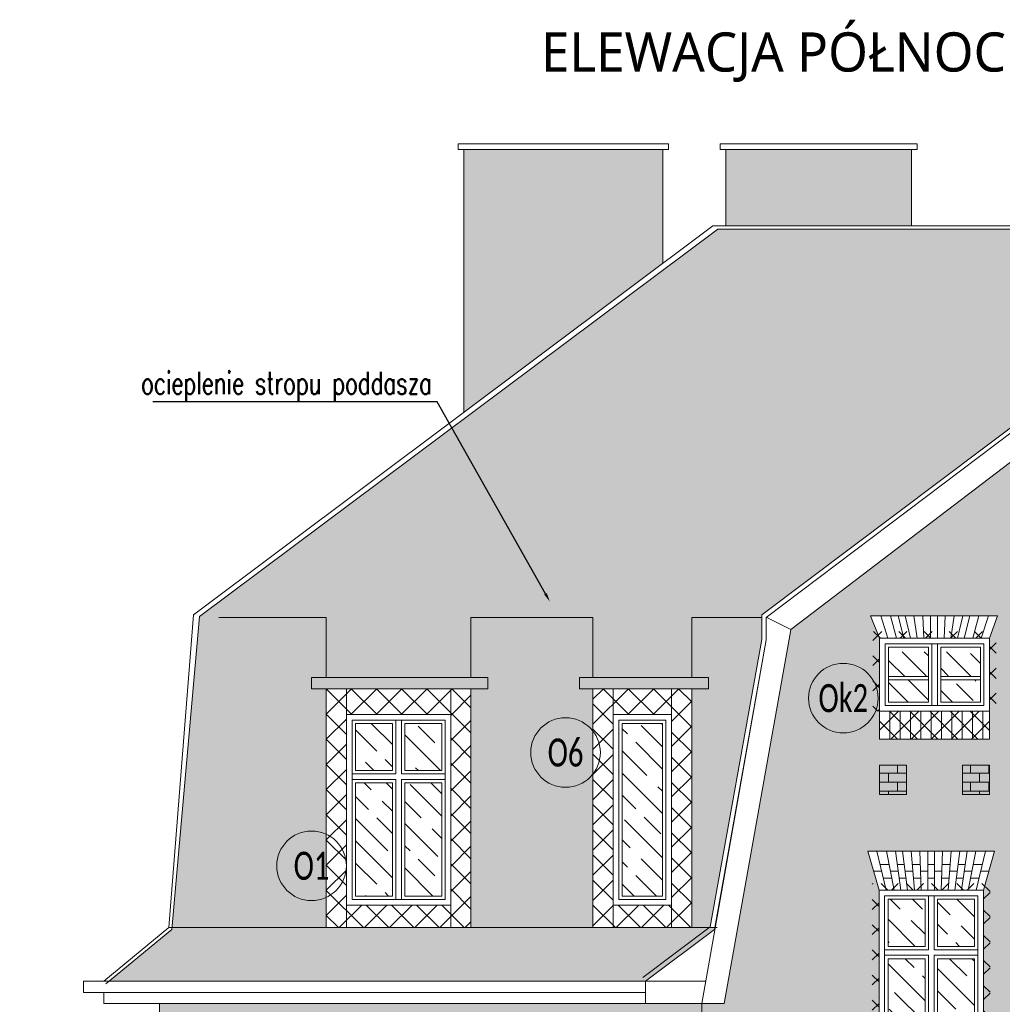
# Model space of a CAD drawing. Header units: millimetres. Extents: x 284606 to 569416, y -192995 to -95103.
# Tile 151 of 178: x 303394 to 304270, y -98368 to -97490. Entities that reach past the tile are written whole.
import ezdxf
from ezdxf import colors
from ezdxf.entities.mleader import LeaderData, LeaderLine
from ezdxf.enums import TextEntityAlignment as Align
from ezdxf.math import Vec2, Vec3

# ---------------------------------------------------------------- set-up
doc = ezdxf.new("R2010")
doc.units = ezdxf.units.MM
doc.linetypes.add('HIDDEN', pattern=[9.525, 6.35, -3.175])
for name, color, linetype, lineweight in [('!STR_Elewacje 0.15', 10, 'Continuous', 15), ('!STR_Konstrukcja 0.20', 200, 'Continuous', 20), ('!STR_Kreskowanie', 253, 'Continuous', 5), ('!STR_Ocieplenie 0.05', 1, 'Continuous', 5), ('!STR_Opisy 0.09', 8, 'Continuous', 9), ('!STR_Przerywana 0.09', 8, 'HIDDEN', 9), ('!STR_Stolarka okienna', 72, 'Continuous', 15), ('!STR_Wymiarowanie', 254, 'Continuous', 9), ('EKO Opisy 0.09', 8, 'Continuous', 9)]:
    doc.layers.add(name, color=color, linetype=linetype, lineweight=lineweight)
doc.layers.add('!STR_Kreskowanie ścian', color=7, linetype='Continuous', lineweight=5, true_color=0xa6a6a6)
doc.styles.add('EKO 1-10', font='romans.shx', dxfattribs={"width": 0.8, "height": 15})
doc.styles.add('EKO CM 1-50', font='calibri.ttf', dxfattribs={"width": 0.8, "height": 12.5})
doc.styles.add('j-romans', font='romans.shx', dxfattribs={"width": 0.7})
doc.styles.add('{18b73a54-fa43-428c-adcb-c1c7bbdf2c84}', font='Simplex.shx')
pattern_1 = [(0, (11300.432, 0), (0, 8.128), []), (90, (11300.432, 0), (-8.128, 8.128), [8.128, -8.128])]

# ---------------------------------------------------------------- blocks, each defined once
blk = doc.blocks.new('okno 100x175')
at = {"layer": '!STR_Kreskowanie', "ltscale": 0.3}
h = blk.add_hatch(dxfattribs=at)
h.set_pattern_fill('GOST_WOOD', color=256, scale=7, angle=45)
h.set_pattern_definition([(135, (-591764.885, 207373.385), (29.6984848, 29.6984848), [70, -14]), (135, (-591745.086, 207373.385), (29.6984848, 29.6984848), [42, -10.5, 21, -10.5]), (135, (-591720.337, 207368.435), (29.6984848, 29.6984848), [70, -14])])
h.paths.add_polyline_path([(52, 162), (52, 120), (85, 120), (85, 162)])
h.paths.add_polyline_path([(8, 120), (41, 120), (41, 162), (8, 162)])
h.paths.add_polyline_path([(8, 8), (41, 8), (41, 109), (8, 109)])
h.paths.add_polyline_path([(52, 109), (52, 8), (85, 8), (85, 109)])
at = {"layer": '!STR_Kreskowanie ścian', "ltscale": 1.5}
h = blk.add_hatch(dxfattribs=at)
h.set_pattern_fill('ANSI31', color=256, scale=2.9, angle=45)
h.set_pattern_definition([(90, (-591764.885, 207373.385), (-9.2075, 9e-16), [])])
h.paths.add_polyline_path([(96.5, 0), (96.5, -25), (-3.5, -25), (-3.5, 0)])
at = {"layer": '!STR_Elewacje 0.15', "ltscale": 1.5}
for p, q in [((0, 170), (-9.97, 204.93)), ((102.97, 204.93), (-9.97, 204.93)), ((6.5, 170), (-2.01, 204.93)), ((13.5, 170), (6.57, 204.93)), ((19.5, 170), (14.54, 204.93)), ((25.5, 170), (20.91, 204.93)), ((31.5, 170), (28.63, 204.93)), ((37.5, 170), (36.5, 204.93)), ((43.5, 170), (43.5, 204.93)), ((49.5, 170), (49.5, 204.93)), ((55.5, 170), (56.5, 204.93)), ((61.5, 170), (64.37, 204.93)), ((67.5, 170), (72.09, 204.93)), ((73.5, 170), (78.46, 204.93)), ((79.5, 170), (86.43, 204.93)), ((86.5, 170), (95.01, 204.93)), ((93, 170), (102.97, 204.93)), ((2.38, 186.93), (-4.83, 186.93)), ((8.95, 192.93), (0.92, 192.93)), ((17.1, 186.93), (10.14, 186.93)), ((22.49, 192.93), (16.24, 192.93)), ((30.11, 186.93), (23.28, 186.93)), ((36.84, 192.93), (29.62, 192.93)), ((43.5, 186.93), (37.02, 186.93)), ((49.5, 192.93), (43.5, 192.93)), ((55.98, 186.93), (49.5, 186.93)), ((63.38, 192.93), (56.16, 192.93)), ((69.72, 186.93), (62.89, 186.93)), ((76.76, 192.93), (70.51, 192.93)), ((82.86, 186.93), (75.9, 186.93)), ((92.08, 192.93), (84.05, 192.93)), ((97.83, 186.93), (90.62, 186.93)), ((11.33, 180.93), (3.84, 180.93)), ((11.33, 180.93), (3.84, 180.93)), ((11.33, 180.93), (3.84, 180.93)), ((24.07, 180.93), (17.95, 180.93)), ((24.07, 180.93), (17.95, 180.93)), ((24.07, 180.93), (17.95, 180.93)), ((37.19, 180.93), (30.6, 180.93)), ((37.19, 180.93), (30.6, 180.93)), ((37.19, 180.93), (30.6, 180.93)), ((49.5, 180.93), (43.5, 180.93)), ((49.5, 180.93), (43.5, 180.93)), ((49.5, 180.93), (43.5, 180.93)), ((62.4, 180.93), (55.81, 180.93)), ((62.4, 180.93), (55.81, 180.93)), ((62.4, 180.93), (55.81, 180.93)), ((75.05, 180.93), (68.93, 180.93)), ((75.05, 180.93), (68.93, 180.93)), ((75.05, 180.93), (68.93, 180.93)), ((89.16, 180.93), (81.67, 180.93)), ((89.16, 180.93), (81.67, 180.93)), ((89.16, 180.93), (81.67, 180.93))]:
    blk.add_line(p, q, dxfattribs=at)
blk.add_lwpolyline([(93, 0), (0, 0), (0, -25), (93, -25)], close=True, dxfattribs=at)
at = {"layer": '!STR_Stolarka okienna', "ltscale": 1.5}
for points in [[(93, 0), (93, 170), (0, 170), (0, 0), (93, 0)], [(44, 165), (44, 117)], [(49, 165), (49, 117)], [(44, 117), (5, 117)], [(88, 117), (49, 117)], [(44, 112), (5, 112)], [(44, 112), (44, 5)], [(49, 112), (49, 5)], [(88, 112), (49, 112)]]:
    blk.add_lwpolyline(points, dxfattribs=at)
for points in [[(88, 5), (88, 165), (5, 165), (5, 5)], [(41, 162), (8, 162), (8, 120), (41, 120)], [(85, 162), (52, 162), (52, 120), (85, 120)], [(41, 109), (8, 109), (8, 8), (41, 8)], [(88, 112), (49, 112), (49, 5), (88, 5)], [(85, 109), (52, 109), (52, 8), (85, 8)]]:
    blk.add_lwpolyline(points, close=True, dxfattribs=at)
blk = doc.blocks.new('KÓLKO')
at = {"layer": '!STR_Opisy 0.09'}
blk.add_circle((0, -15.51), 15.51, dxfattribs=at)
at = {"layer": '!STR_Opisy 0.09', "style": 'EKO 1-10', "width": 0.8}
blk.add_attdef('NR', text='', height=15, dxfattribs=at).set_placement((0, -15.51), align=Align.MIDDLE_CENTER)

msp = doc.modelspace()

# ---------------------------------------------------------------- hatches: boundary and pattern name
at = {"layer": '!STR_Kreskowanie', "ltscale": 0.3}
h = msp.add_hatch(dxfattribs=at)
h.set_pattern_fill('GOST_WOOD', color=256, scale=7, angle=45)
h.set_pattern_definition([(135, (11701.666, 19.05), (29.698485, 29.698485), [70, -14]), (135, (11721.465, 19.05), (29.698485, 29.698485), [42, -10.5, 21, -10.5]), (135, (11746.214, 14.1), (29.698485, 29.698485), [70, -14])])
h.paths.add_polyline_path([(304204.2, -98053.71), (304168.7, -98053.71), (304168.7, -98075.82), (304204.2, -98075.82)])
h.paths.add_polyline_path([(304204.2, -98078.82), (304168.7, -98078.82), (304168.7, -98098.71), (304204.2, -98098.71)])
h.paths.add_polyline_path([(304250.7, -98053.71), (304215.2, -98053.71), (304215.2, -98075.82), (304250.7, -98075.82)])
h.paths.add_polyline_path([(304250.7, -98078.82), (304215.2, -98078.82), (304215.2, -98098.71), (304250.7, -98098.71)])
h = msp.add_hatch(dxfattribs=at)
h.set_pattern_fill('GOST_WOOD', color=256, scale=7, angle=45)
h.set_pattern_definition([(135, (-288079.456, 109093.695), (29.6984848, 29.6984848), [70, -14]), (135, (-288059.657, 109093.695), (29.6984848, 29.6984848), [42, -10.5, 21, -10.5]), (135, (-288034.91, 109088.745), (29.6984848, 29.6984848), [70, -14])])
h.paths.add_polyline_path([(303737.43, -98117.69), (303737.43, -98159.69), (303770.43, -98159.69), (303770.43, -98117.69)])
h.paths.add_polyline_path([(303693.43, -98159.69), (303726.43, -98159.69), (303726.43, -98117.69), (303693.43, -98117.69)])
h.paths.add_polyline_path([(303693.43, -98271.69), (303726.43, -98271.69), (303726.43, -98170.69), (303693.43, -98170.69)])
h.paths.add_polyline_path([(303737.43, -98170.69), (303737.43, -98271.69), (303770.43, -98271.69), (303770.43, -98170.69)])
h = msp.add_hatch(dxfattribs=at)
h.set_pattern_fill('GOST_WOOD', color=256, scale=7, angle=45)
h.set_pattern_definition([(135, (9195.73, 2899.78), (29.698485, 29.698485), [70, -14]), (135, (9215.53, 2899.78), (29.698485, 29.698485), [42, -10.5, 21, -10.5]), (135, (9240.28, 2894.83), (29.698485, 29.698485), [70, -14])])
h.paths.add_polyline_path([(303967.21, -98159.69), (303931.21, -98159.69), (303931.21, -98271.69), (303967.21, -98271.69)])
h.paths.add_polyline_path([(303967.21, -98117.69), (303931.21, -98117.69), (303931.21, -98159.69), (303967.21, -98159.69)])
at = {"layer": '!STR_Kreskowanie ścian', "ltscale": 0.3}
h = msp.add_hatch(dxfattribs=at)
h.set_pattern_fill('AR-B816', color=256, scale=0.04)
h.set_pattern_definition(pattern_1)
h.paths.add_polyline_path([(298643.56, -97608.54), (298603.56, -97608.54), (298603.56, -97683.22), (298618.2, -97673.82), (298643.56, -97690.1)])
h.paths.add_polyline_path([(300035.97, -97608.54), (299929.97, -97608.54), (299929.97, -97853.66), (300035.97, -97753.27)])
h.paths.add_polyline_path([(300522.43, -97608.54), (300367.97, -97608.54), (300367.97, -97673.82), (300522.43, -97673.82)])
h.paths.add_polyline_path([(301048.54, -97608.54), (300882.95, -97608.54), (300882.95, -97673.82), (301048.54, -97673.82)])
h.paths.add_polyline_path([(301282.12, -97608.54), (301104.6, -97608.54), (301104.6, -97714.74), (301282.12, -97886.54)])
h.paths.add_polyline_path([(302551.7, -97608.54), (302511.7, -97608.54), (302511.7, -97690.09), (302537.06, -97673.82), (302551.7, -97683.22)])
h.paths.add_polyline_path([(303967.47, -97605.54), (303789.95, -97605.54), (303789.95, -97840.33), (303967.47, -97707.29)])
h.paths.add_polyline_path([(304189.12, -97605.54), (304023.53, -97605.54), (304023.53, -97673.82), (304189.12, -97673.82)])
h.paths.add_polyline_path([(304704.09, -97605.54), (304549.64, -97605.54), (304549.64, -97673.82), (304704.09, -97673.82)])
h.paths.add_polyline_path([(305142.09, -97611.34), (305036.09, -97611.34), (305036.09, -97756.83), (305100.27, -97822.18), (305142.09, -97822.18)])
at = {"layer": '!STR_Kreskowanie ścian', "ltscale": 1.5}
h = msp.add_hatch(dxfattribs=at)
h.set_pattern_fill('AR-B88', color=256, scale=0.1)
h.set_pattern_definition([(0, (11300.432, 0), (0, 20.32), []), (90, (11300.432, 0), (-10.16, 20.32), [20.32, -20.32])])
h.paths.add_polyline_path([(303667.43, -98086.69), (303654.23, -98086.69), (303654.23, -98076.69), (303667.43, -98076.69), (303667.43, -98022.99), (303554.48, -98022.99), (303529.9, -98299.76), (303667.43, -98299.76)])
h.paths.add_polyline_path([(303529.9, -98299.76), (303529.76, -98301.37), (303473.81, -98347.53), (303952.13, -98347.53), (304013.41, -98301.33), (304013.69, -98299.76)])
h.paths.add_polyline_path([(303905.21, -98086.69), (303893.29, -98086.69), (303893.29, -98076.69), (303905.21, -98076.69), (303905.21, -98022.99), (303796.43, -98022.99), (303796.43, -98076.69), (303811.5, -98076.69), (303811.5, -98086.69), (303796.43, -98086.69), (303796.43, -98299.76), (303905.21, -98299.76)])
h.paths.add_polyline_path([(304055.62, -98042.8), (304055.62, -98022.99), (303993.21, -98022.99), (303993.21, -98076.69), (304008.29, -98076.69), (304008.29, -98086.69), (303993.21, -98086.69), (303993.21, -98299.76), (304008.86, -98299.76), (304009.74, -98299.1)])
h.paths.add_polyline_path([(304453.35, -97721.62), (304055.62, -98020.79), (304055.62, -98022.99), (303993.21, -98022.99), (303993.21, -98076.69), (304008.29, -98076.69), (304008.29, -98086.69), (303893.29, -98086.69), (303893.29, -98076.69), (303905.21, -98076.69), (303905.21, -98022.99), (303796.43, -98022.99), (303796.43, -98076.69), (303811.5, -98076.69), (303811.5, -98086.69), (303654.23, -98086.69), (303654.23, -98076.69), (303667.43, -98076.69), (303667.43, -98022.99), (303553.45, -98022.99), (304016.39, -97676.62), (304950.32, -97676.62), (304954.58, -97673.82), (304954.58, -97673.82), (305100.27, -97822.18), (305479.12, -97822.18), (305479.12, -98001.75), (305494.61, -98001.75), (305494.61, -98011.75), (304839.05, -98011.75)])
h.paths.add_polyline_path([(304850.34, -97899.29), (304850.34, -97822.18), (305050.34, -97822.18), (305050.34, -97899.29), (305050.34, -97909.29), (305050.34, -97989.29), (304850.34, -97989.29)], flags=16)
h.paths.add_polyline_path([(304850.34, -97919.29), (304870.34, -97919.29), (304940.34, -97919.29), (304960.34, -97919.29), (305050.34, -97919.29), (305050.34, -97969.29), (305030.34, -97969.29), (304850.34, -97969.29)], flags=0)
h.paths.add_polyline_path([(304875.34, -97924.29), (304935.34, -97924.29), (304935.34, -97964.29), (304875.34, -97964.29)], flags=0)
h.paths.add_polyline_path([(304878.34, -97927.29), (304903.84, -97927.29), (304903.84, -97961.29), (304878.34, -97961.29)], flags=0)
h.paths.add_polyline_path([(304906.84, -97927.29), (304932.34, -97927.29), (304932.34, -97961.29), (304906.84, -97961.29)], flags=0)
h.paths.add_polyline_path([(304960.34, -97919.29), (305030.34, -97919.29), (305030.34, -97969.29), (304960.34, -97969.29)], flags=0)
h.paths.add_polyline_path([(304965.34, -97924.29), (305025.34, -97924.29), (305025.34, -97964.29), (304965.34, -97964.29)], flags=0)
h.paths.add_polyline_path([(304968.34, -97927.29), (304993.84, -97927.29), (304993.84, -97961.29), (304968.34, -97961.29)], flags=0)
h.paths.add_polyline_path([(304996.84, -97927.29), (305022.34, -97927.29), (305022.34, -97961.29), (304996.84, -97961.29)], flags=0)
at = {"layer": '!STR_Kreskowanie ścian', "ltscale": 0.3}
h = msp.add_hatch(dxfattribs=at)
h.set_pattern_fill('AR-B816', color=256, scale=0.04)
h.set_pattern_definition(pattern_1)
edge = h.paths.add_edge_path()
edge.add_line((305429.12, -98021.75), (304851.08, -98021.75))
edge.add_line((304851.08, -98021.75), (304851.08, -98042.8))
edge.add_line((304851.08, -98042.8), (304896.96, -98299.1))
edge.add_line((304896.96, -98299.1), (304956.98, -98344.33))
edge.add_line((304956.98, -98344.33), (304954.57, -98347.53))
edge.add_line((304954.57, -98347.53), (304954.57, -98368.94))
edge.add_line((304954.57, -98368.94), (304961.7, -98362.08))
edge.add_line((304961.7, -98362.08), (304961.7, -98349.72))
edge.add_arc((304968.37, -98347.61), 7, 180, 197.58605, ccw=False)
edge.add_line((304961.37, -98347.61), (304975.37, -98347.61))
edge.add_arc((304968.37, -98347.61), 7, -40.44567, 0, ccw=False)
edge.add_line((304973.7, -98352.15), (304973.7, -98369.54))
edge.add_line((304973.7, -98369.54), (304928.85, -98411.77))
edge.add_line((304928.85, -98411.77), (304928.41, -98677.57))
edge.add_line((304928.41, -98677.57), (305429.12, -98677.57))
edge.add_line((305429.12, -98677.57), (305429.12, -98021.75))
h.paths.add_polyline_path([(304954.57, -98368.94), (304954.57, -98367.53), (304904.57, -98367.53), (304904.57, -98677.57), (304918.41, -98677.57), (304918.87, -98403.31)], flags=17)
h.paths.add_polyline_path([(305435.12, -98689.57), (304928.39, -98689.57), (304928.29, -98755.07), (305435.12, -98767.65)])
h.paths.add_polyline_path([(304910.57, -98689.57), (304653.12, -98689.57), (304648.57, -98712.5), (304648.57, -98754.63), (304910.57, -98754.63)])
h.paths.add_polyline_path([(304568.79, -98712.5), (304563.64, -98689.57), (304477.39, -98689.57), (304472.85, -98712.5), (304472.85, -98754.63), (304568.79, -98754.63)])
h.paths.add_polyline_path([(304393.06, -98712.5), (304387.92, -98689.57), (304261.59, -98689.57), (304261.59, -98746.63), (304151.81, -98746.63), (304151.81, -98689.57), (303996.13, -98689.57), (303996.13, -98754.63), (304393.06, -98754.63)])
h.paths.add_polyline_path([(304002.13, -98367.53), (303952.13, -98367.53), (303518.78, -98367.53), (303518.78, -98677.57), (304002.13, -98677.57)])
h.paths.add_polyline_path([(303784.93, -98622.33), (303678.93, -98622.33), (303678.93, -98597.33), (303678.93, -98427.33), (303668.96, -98392.41), (303794.9, -98392.41), (303784.93, -98427.33), (303784.93, -98597.33)], flags=16)
h.paths.add_polyline_path([(303779.93, -98592.33), (303734.93, -98592.33), (303683.93, -98592.33), (303683.93, -98432.33), (303779.93, -98432.33)], flags=0)
h.paths.add_polyline_path([(303776.93, -98589.33), (303737.93, -98589.33), (303737.93, -98488.33), (303776.93, -98488.33)], flags=0)
h.paths.add_polyline_path([(303923.21, -98487.33), (303923.21, -98427.33), (303916.25, -98392.41), (303982.17, -98392.41), (303975.21, -98427.05), (303975.21, -98487.33)], flags=16)
h.paths.add_polyline_path([(303928.21, -98482.33), (303928.21, -98432.33), (303970.21, -98432.33), (303970.21, -98480.33), (303970.21, -98482.33)], flags=0)
h.paths.add_polyline_path([(303931.21, -98479.33), (303931.21, -98435.33), (303967.21, -98435.33), (303967.21, -98479.33)], flags=0)
h.paths.add_polyline_path([(303726.93, -98589.33), (303686.93, -98589.33), (303686.93, -98488.33), (303726.93, -98488.33)], flags=0)
h.paths.add_polyline_path([(303776.93, -98477.33), (303737.93, -98477.33), (303737.93, -98435.33), (303776.93, -98435.33)], flags=0)
h.paths.add_polyline_path([(303932.33, -98404.41), (303939.56, -98404.41), (303939.73, -98410.41), (303946.21, -98410.41), (303946.21, -98404.41), (303952.21, -98404.41), (303952.21, -98410.41), (303958.7, -98410.41), (303958.87, -98404.41), (303966.09, -98404.41), (303965.11, -98416.41), (303958.53, -98416.41), (303958.7, -98410.41), (303952.21, -98410.41), (303952.21, -98416.41), (303946.21, -98416.41), (303946.21, -98410.41), (303939.73, -98410.41), (303939.9, -98416.41), (303933.32, -98416.41)], flags=0)
h.paths.add_polyline_path([(303726.93, -98477.33), (303686.93, -98477.33), (303686.93, -98435.33), (303726.93, -98435.33)], flags=0)
h.paths.add_polyline_path([(303775.09, -98416.41), (303767.6, -98416.41), (303768.79, -98410.41), (303761.83, -98410.41), (303760.98, -98416.41), (303754.86, -98416.41), (303755.65, -98410.41), (303748.82, -98410.41), (303748.33, -98416.41), (303741.74, -98416.41), (303741.91, -98410.41), (303735.43, -98410.41), (303735.43, -98416.41), (303729.43, -98416.41), (303729.43, -98410.41), (303722.94, -98410.41), (303723.12, -98416.41), (303716.53, -98416.41), (303716.04, -98410.41), (303709.21, -98410.41), (303709.99, -98416.41), (303703.88, -98416.41), (303703.03, -98410.41), (303696.07, -98410.41), (303697.26, -98416.41), (303689.77, -98416.41), (303686.85, -98404.41), (303694.88, -98404.41), (303696.07, -98410.41), (303703.03, -98410.41), (303702.17, -98404.41), (303708.42, -98404.41), (303709.21, -98410.41), (303716.04, -98410.41), (303715.55, -98404.41), (303722.77, -98404.41), (303722.94, -98410.41), (303729.43, -98410.41), (303729.43, -98404.41), (303735.43, -98404.41), (303735.43, -98410.41), (303741.91, -98410.41), (303742.09, -98404.41), (303749.31, -98404.41), (303748.82, -98410.41), (303755.65, -98410.41), (303756.44, -98404.41), (303762.68, -98404.41), (303761.83, -98410.41), (303768.79, -98410.41), (303769.98, -98404.41), (303778.01, -98404.41)], flags=0)
h.paths.add_polyline_path([(303996.13, -98689.57), (303772.61, -98689.57), (303768.06, -98712.5), (303768.06, -98749.37), (303996.13, -98754.63)])
h.paths.add_polyline_path([(303683.13, -98689.57), (303512.78, -98689.57), (303512.78, -98743.63), (303518.78, -98743.63), (303688.28, -98747.54), (303688.28, -98712.5)])
h.paths.add_polyline_path([(304151.81, -98536.45), (304261.59, -98536.45), (304261.59, -98677.57), (304904.57, -98677.57), (304904.57, -98367.53), (304884.57, -98367.53), (304825.45, -98035.21), (304453.35, -97750.61), (304081.56, -98033.67), (304022.13, -98367.53), (304002.13, -98367.53), (304002.13, -98677.57), (304151.81, -98677.57)])
h.paths.add_polyline_path([(304160.2, -98461.45), (304160.2, -98436.45), (304160.2, -98266.45), (304150.23, -98231.52), (304263.17, -98231.52), (304253.2, -98266.45), (304253.2, -98436.45), (304253.2, -98461.45)], flags=16)
h.paths.add_polyline_path([(304165.2, -98431.45), (304165.2, -98271.45), (304248.2, -98271.45), (304248.2, -98431.45), (304209.2, -98431.45)], flags=0)
h.paths.add_polyline_path([(304168.2, -98428.45), (304168.2, -98327.45), (304201.2, -98327.45), (304201.2, -98428.45)], flags=0)
h.paths.add_polyline_path([(304212.2, -98428.45), (304212.2, -98327.45), (304245.2, -98327.45), (304245.2, -98428.45)], flags=0)
h.paths.add_polyline_path([(304168.2, -98316.45), (304168.2, -98274.45), (304201.2, -98274.45), (304201.2, -98316.45)], flags=0)
h.paths.add_polyline_path([(304212.2, -98316.45), (304212.2, -98274.45), (304245.2, -98274.45), (304245.2, -98316.45)], flags=0)
h.paths.add_polyline_path([(304410.71, -98597.33), (304410.71, -98427.33), (304403.75, -98392.41), (304469.67, -98392.41), (304462.71, -98427.05), (304462.71, -98597.33), (304462.71, -98622.33), (304410.71, -98622.33)], flags=16)
h.paths.add_polyline_path([(304161.12, -98243.52), (304169.16, -98243.52), (304170.34, -98249.52), (304177.3, -98249.52), (304176.45, -98243.52), (304182.69, -98243.52), (304183.48, -98249.52), (304190.31, -98249.52), (304189.82, -98243.52), (304197.05, -98243.52), (304197.22, -98249.52), (304203.7, -98249.52), (304203.7, -98243.52), (304209.7, -98243.52), (304209.7, -98249.52), (304216.19, -98249.52), (304216.36, -98243.52), (304223.58, -98243.52), (304223.09, -98249.52), (304229.92, -98249.52), (304230.71, -98243.52), (304236.96, -98243.52), (304236.11, -98249.52), (304243.06, -98249.52), (304244.25, -98243.52), (304252.28, -98243.52), (304249.36, -98255.52), (304241.87, -98255.52), (304243.06, -98249.52), (304236.11, -98249.52), (304235.25, -98255.52), (304229.14, -98255.52), (304229.92, -98249.52), (304223.09, -98249.52), (304222.6, -98255.52), (304216.01, -98255.52), (304216.19, -98249.52), (304209.7, -98249.52), (304209.7, -98255.52), (304203.7, -98255.52), (304203.7, -98249.52), (304197.22, -98249.52), (304197.39, -98255.52), (304190.81, -98255.52), (304190.31, -98249.52), (304183.48, -98249.52), (304184.27, -98255.52), (304178.15, -98255.52), (304177.3, -98249.52), (304170.34, -98249.52), (304171.53, -98255.52), (304164.04, -98255.52)], flags=0)
h.paths.add_polyline_path([(304415.71, -98592.33), (304415.71, -98432.33), (304457.71, -98432.33), (304457.71, -98480.33), (304457.71, -98592.33)], flags=0)
h.paths.add_polyline_path([(304418.71, -98589.33), (304418.71, -98435.33), (304454.71, -98435.33), (304454.71, -98589.33)], flags=0)
h.paths.add_polyline_path([(304419.83, -98404.41), (304427.06, -98404.41), (304427.23, -98410.41), (304433.71, -98410.41), (304433.71, -98404.41), (304439.71, -98404.41), (304439.71, -98410.41), (304446.2, -98410.41), (304446.37, -98404.41), (304453.59, -98404.41), (304452.61, -98416.41), (304446.03, -98416.41), (304446.2, -98410.41), (304439.71, -98410.41), (304439.71, -98416.41), (304433.71, -98416.41), (304433.71, -98410.41), (304427.23, -98410.41), (304427.4, -98416.41), (304420.82, -98416.41)], flags=0)
h.paths.add_polyline_path([(304160.7, -98180.87), (304160.7, -98154.87), (304184.7, -98154.87), (304184.7, -98180.87)], flags=16)
h.paths.add_polyline_path([(304234.7, -98180.87), (304234.7, -98154.87), (304258.7, -98154.87), (304258.7, -98180.87)], flags=16)
h.paths.add_polyline_path([(304160.7, -98131.71), (304160.7, -98106.71), (304160.7, -98041.71), (304152.73, -98021.78), (304265.67, -98021.78), (304258.7, -98041.71), (304258.7, -98106.71), (304258.7, -98131.71)], flags=16)
h.paths.add_polyline_path([(304559.44, -98597.33), (304559.44, -98427.33), (304549.47, -98392.41), (304675.41, -98392.41), (304665.44, -98427.33), (304665.44, -98597.33), (304665.44, -98622.33), (304559.44, -98622.33)], flags=16)
h.paths.add_polyline_path([(304564.44, -98592.33), (304564.44, -98432.33), (304660.44, -98432.33), (304660.44, -98592.33), (304615.44, -98592.33)], flags=0)
h.paths.add_polyline_path([(304567.44, -98589.33), (304567.44, -98488.33), (304607.44, -98488.33), (304607.44, -98589.33)], flags=0)
h.paths.add_polyline_path([(304165.7, -98101.71), (304165.7, -98046.71), (304253.7, -98046.71), (304253.7, -98101.71)], flags=0)
h.paths.add_polyline_path([(304168.7, -98098.71), (304168.7, -98049.71), (304204.2, -98049.71), (304204.2, -98098.71)], flags=0)
h.paths.add_polyline_path([(304567.44, -98477.33), (304567.44, -98435.33), (304607.44, -98435.33), (304607.44, -98477.33)], flags=0)
h.paths.add_polyline_path([(304215.2, -98098.71), (304215.2, -98049.71), (304250.7, -98049.71), (304250.7, -98098.71)], flags=0)
h.paths.add_polyline_path([(304567.36, -98404.41), (304575.39, -98404.41), (304576.58, -98410.41), (304583.54, -98410.41), (304582.68, -98404.41), (304588.93, -98404.41), (304589.72, -98410.41), (304596.55, -98410.41), (304596.06, -98404.41), (304603.28, -98404.41), (304603.46, -98410.41), (304609.94, -98410.41), (304609.94, -98404.41), (304615.94, -98404.41), (304615.94, -98410.41), (304622.42, -98410.41), (304622.6, -98404.41), (304629.82, -98404.41), (304629.33, -98410.41), (304636.16, -98410.41), (304636.95, -98404.41), (304643.2, -98404.41), (304642.34, -98410.41), (304649.3, -98410.41), (304650.49, -98404.41), (304658.52, -98404.41), (304655.6, -98416.41), (304648.11, -98416.41), (304649.3, -98410.41), (304642.34, -98410.41), (304641.49, -98416.41), (304635.37, -98416.41), (304636.16, -98410.41), (304629.33, -98410.41), (304628.84, -98416.41), (304622.25, -98416.41), (304622.42, -98410.41), (304615.94, -98410.41), (304615.94, -98416.41), (304609.94, -98416.41), (304609.94, -98410.41), (304603.46, -98410.41), (304603.63, -98416.41), (304597.04, -98416.41), (304596.55, -98410.41), (304589.72, -98410.41), (304590.51, -98416.41), (304584.39, -98416.41), (304583.54, -98410.41), (304576.58, -98410.41), (304577.77, -98416.41), (304570.28, -98416.41)], flags=0)
h.paths.add_polyline_path([(304618.44, -98589.33), (304618.44, -98488.33), (304657.44, -98488.33), (304657.44, -98589.33)], flags=0)
h.paths.add_polyline_path([(304618.44, -98477.33), (304618.44, -98435.33), (304657.44, -98435.33), (304657.44, -98477.33)], flags=0)
h.paths.add_polyline_path([(304559.44, -98304.69), (304559.44, -98279.69), (304559.44, -98109.69), (304549.47, -98074.76), (304675.41, -98074.76), (304665.44, -98109.69), (304665.44, -98279.69), (304665.44, -98304.69)], flags=16)
h.paths.add_polyline_path([(304564.44, -98274.69), (304564.44, -98114.69), (304659.94, -98114.69), (304659.94, -98274.69)], flags=0)
h.paths.add_polyline_path([(304567.44, -98271.69), (304567.44, -98117.69), (304656.94, -98117.69), (304656.94, -98271.69)], flags=0)
h.paths.add_polyline_path([(304380.13, -98012.93), (304380.13, -97914.93), (304368.12, -97880), (304437.14, -97880), (304425.13, -97914.93), (304425.13, -98012.93)], flags=16)
h.paths.add_polyline_path([(304495.13, -98012.93), (304495.13, -97914.93), (304483.12, -97880), (304552.14, -97880), (304540.13, -97914.93), (304540.13, -98012.93)], flags=16)
h.paths.add_polyline_path([(304567.36, -98086.76), (304575.39, -98086.76), (304576.58, -98092.76), (304583.54, -98092.76), (304582.68, -98086.76), (304588.93, -98086.76), (304589.72, -98092.76), (304596.55, -98092.76), (304596.06, -98086.76), (304603.28, -98086.76), (304603.46, -98092.76), (304609.94, -98092.76), (304609.94, -98086.76), (304615.94, -98086.76), (304615.94, -98092.76), (304622.42, -98092.76), (304622.6, -98086.76), (304629.82, -98086.76), (304629.33, -98092.76), (304636.16, -98092.76), (304636.95, -98086.76), (304643.2, -98086.76), (304642.34, -98092.76), (304649.3, -98092.76), (304650.49, -98086.76), (304658.52, -98086.76), (304655.6, -98098.76), (304648.11, -98098.76), (304649.3, -98092.76), (304642.34, -98092.76), (304641.49, -98098.76), (304635.37, -98098.76), (304636.16, -98092.76), (304629.33, -98092.76), (304628.84, -98098.76), (304622.25, -98098.76), (304622.42, -98092.76), (304615.94, -98092.76), (304615.94, -98098.76), (304609.94, -98098.76), (304609.94, -98092.76), (304603.46, -98092.76), (304603.63, -98098.76), (304597.04, -98098.76), (304596.55, -98092.76), (304589.72, -98092.76), (304590.51, -98098.76), (304584.39, -98098.76), (304583.54, -98092.76), (304576.58, -98092.76), (304577.77, -98098.76), (304570.28, -98098.76)], flags=0)
h.paths.add_polyline_path([(304736.23, -98169.69), (304736.23, -98109.69), (304729.27, -98074.76), (304795.18, -98074.76), (304788.23, -98109.41), (304788.23, -98169.69)], flags=16)
h.paths.add_polyline_path([(304741.23, -98164.69), (304741.23, -98114.69), (304783.23, -98114.69), (304783.23, -98162.69), (304783.23, -98164.69)], flags=0)
h.paths.add_polyline_path([(304744.23, -98161.69), (304744.23, -98117.69), (304780.23, -98117.69), (304780.23, -98161.69)], flags=0)
h.paths.add_polyline_path([(304745.34, -98086.76), (304752.57, -98086.76), (304752.74, -98092.76), (304759.23, -98092.76), (304759.23, -98086.76), (304765.23, -98086.76), (304765.23, -98092.76), (304771.71, -98092.76), (304771.88, -98086.76), (304779.11, -98086.76), (304778.12, -98098.76), (304771.54, -98098.76), (304771.71, -98092.76), (304765.23, -98092.76), (304765.23, -98098.76), (304759.23, -98098.76), (304759.23, -98092.76), (304752.74, -98092.76), (304752.91, -98098.76), (304746.33, -98098.76)], flags=0)
at = {"layer": '!STR_Kreskowanie ścian', "ltscale": 1.5}
h = msp.add_hatch(dxfattribs=at)
h.set_pattern_fill('ANSI31', color=256, scale=2.9, angle=45)
h.paths.add_polyline_path([(304258.7, -98106.71), (304258.7, -98131.71), (304160.7, -98131.71), (304160.7, -98106.71)])
at = {"layer": '!STR_Kreskowanie ścian', "ltscale": 0.3, "true_color": 0xdbdbdb}
h = msp.add_hatch(color=254, dxfattribs=at)
h.dxf.hatch_style = 1
h.paths.add_polyline_path([(304184.7, -98154.87), (304160.7, -98154.87), (304160.7, -98180.87), (304184.7, -98180.87)])
h.paths.add_polyline_path([(304258.7, -98154.87), (304234.7, -98154.87), (304234.7, -98180.87), (304258.7, -98180.87)])
at = {"layer": '!STR_Kreskowanie ścian', "ltscale": 0.3}
h = msp.add_hatch(dxfattribs=at)
h.set_pattern_fill('AR-B816', color=256, scale=0.04)
h.set_pattern_definition(pattern_1)
h.paths.add_polyline_path([(304184.7, -98154.87), (304160.7, -98154.87), (304160.7, -98180.87), (304184.7, -98180.87)])
h.paths.add_polyline_path([(304258.7, -98154.87), (304234.7, -98154.87), (304234.7, -98180.87), (304258.7, -98180.87)])
at = {"layer": '!STR_Ocieplenie 0.05', "lineweight": 5, "ltscale": 0.3, "true_color": 0xa3d425}
h = msp.add_hatch(dxfattribs=at)
h.set_pattern_fill('ANSI37', color=62, scale=5)
h.paths.add_polyline_path([(305050.34, -97909.29), (304850.34, -97909.29), (304850.34, -97919.29), (305050.34, -97919.29)])
h.paths.add_polyline_path([(304960.34, -97919.29), (304940.34, -97919.29), (304940.34, -97969.29), (304960.34, -97969.29)])
h.paths.add_polyline_path([(305050.34, -97969.29), (304850.34, -97969.29), (304850.34, -97989.29), (305050.34, -97989.29)])
h.paths.add_polyline_path([(305050.34, -97919.29), (305030.34, -97919.29), (305030.34, -97969.29), (305050.34, -97969.29)])
h.paths.add_polyline_path([(304870.34, -97919.29), (304850.34, -97919.29), (304850.34, -97969.29), (304870.34, -97969.29)])
h.paths.add_polyline_path([(303778.43, -98086.69), (303685.43, -98086.69), (303685.43, -98109.69), (303778.43, -98109.69)])
h.paths.add_polyline_path([(303796.43, -98086.69), (303778.43, -98086.69), (303778.43, -98299.76), (303796.43, -98299.76)])
h.paths.add_polyline_path([(303685.43, -98086.69), (303667.43, -98086.69), (303667.43, -98299.76), (303685.43, -98299.76)])
h.paths.add_polyline_path([(303778.43, -98279.69), (303685.43, -98279.69), (303685.43, -98299.76), (303778.43, -98299.76)])
h.paths.add_polyline_path([(303975.21, -98279.69), (303923.21, -98279.69), (303923.21, -98299.76), (303975.21, -98299.76)])
h.paths.add_polyline_path([(303993.21, -98086.69), (303975.21, -98086.69), (303975.21, -98299.76), (303993.21, -98299.76)])
h.paths.add_polyline_path([(303975.21, -98086.69), (303923.21, -98086.69), (303923.21, -98109.69), (303975.21, -98109.69)])
h.paths.add_polyline_path([(303923.21, -98086.69), (303905.21, -98086.69), (303905.21, -98299.76), (303923.21, -98299.76)])
at = {"layer": '!STR_Ocieplenie 0.05', "lineweight": 5, "ltscale": 0.3, "true_color": 0x387fc2}
h = msp.add_hatch(dxfattribs=at)
h.set_pattern_fill('ANSI37', color=145, scale=5)
h.set_pattern_definition([(45, (6171.68, 4313.254), (-11.22532015, 11.22532015), []), (135, (6171.68, 4313.254), (-11.22532015, -11.22532015), [])])
h.paths.add_polyline_path([(304264.67, -98035.58), (304154.67, -98035.58), (304154.67, -98106.58), (304160.67, -98106.58), (304160.67, -98041.58), (304258.7, -98041.58), (304258.7, -98106.58), (304264.67, -98106.58)])
at = {"layer": '!STR_Ocieplenie 0.05', "lineweight": 5, "ltscale": 0.3, "true_color": 0xdb2724}
h = msp.add_hatch(dxfattribs=at)
h.set_pattern_fill('ANSI37', color=22, scale=4)
h.set_pattern_definition([(45, (452.388, 2979.997), (-8.9802561, 8.9802561), []), (135, (452.388, 2979.997), (-8.9802561, -8.9802561), [])])
h.paths.add_polyline_path([(304258.71, -98106.78), (304160.69, -98106.71), (304160.67, -98131.58), (304258.69, -98131.64)])
at = {"layer": '!STR_Ocieplenie 0.05', "lineweight": 5, "ltscale": 0.3, "true_color": 0x387fc2}
h = msp.add_hatch(dxfattribs=at)
h.set_pattern_fill('ANSI37', color=145, scale=5)
h.set_pattern_definition([(45, (6171.18, 3983.516), (-11.22532015, 11.22532015), []), (135, (6171.18, 3983.516), (-11.22532015, -11.22532015), [])])
h.paths.add_polyline_path([(304259.17, -98260.31), (304154.17, -98260.31), (304154.17, -98436.31), (304160.17, -98436.31), (304160.17, -98266.31), (304253.17, -98266.31), (304253.17, -98436.31), (304259.17, -98436.31)])

# ---------------------------------------------------------------- linework, layer by layer
at = {"layer": '!STR_Elewacje 0.15', "ltscale": 1.5}
for p, q in [((304160.7, -98041.71), (304152.73, -98021.78)), ((304265.67, -98021.78), (304152.73, -98021.78)), ((304168.19, -98041.71), (304161.7, -98021.78)), ((304175.66, -98041.71), (304170.28, -98021.78)), ((304182.2, -98041.71), (304177.24, -98021.78)), ((304188.2, -98041.71), (304183.62, -98021.78)), ((304194.2, -98041.71), (304191.34, -98021.78)), ((304200.2, -98041.71), (304199.2, -98021.78)), ((304206.2, -98041.71), (304206.2, -98021.78)), ((304212.2, -98041.71), (304212.2, -98021.78)), ((304218.2, -98041.71), (304219.2, -98021.78)), ((304224.2, -98041.71), (304227.07, -98021.78)), ((304230.2, -98041.71), (304234.79, -98021.78)), ((304236.2, -98041.71), (304241.16, -98021.78)), ((304243.74, -98041.71), (304249.13, -98021.78)), ((304251.21, -98041.71), (304257.71, -98021.78)), ((304258.7, -98041.71), (304265.67, -98021.78))]:
    msp.add_line(p, q, dxfattribs=at)
for points in [[(303654.23, -98076.69), (303811.5, -98076.69), (303811.5, -98086.69), (303654.23, -98086.69)], [(303893.29, -98076.69), (304008.29, -98076.69), (304008.29, -98086.69), (303893.29, -98086.69)], [(304258.7, -98106.71), (304160.7, -98106.71), (304160.7, -98131.71), (304258.7, -98131.71)], [(303450.91, -98347.53), (303952.13, -98347.53), (303952.13, -98357.53), (303450.91, -98357.53)]]:
    msp.add_lwpolyline(points, close=True, dxfattribs=at)
at = {"layer": '!STR_Konstrukcja 0.20', "ltscale": 1.5}
for p, q in [((304012.13, -97673.82), (304954.58, -97673.82)), ((304950.32, -97676.62), (304016.39, -97676.62)), ((303571.75, -98022.99), (303667.43, -98022.99)), ((303796.43, -98022.99), (303905.21, -98022.99)), ((303993.21, -98022.99), (304055.62, -98022.99)), ((304059.62, -98022.77), (304081.48, -98033.73)), ((304081.48, -98034.1), (304022.13, -98367.53)), ((304059.62, -98043.14), (304002.13, -98367.53)), ((303952.13, -98347.53), (304013.41, -98301.33)), ((304005.54, -98347.53), (303952.13, -98347.53)), ((303952.13, -98347.53), (303952.13, -98367.53)), ((304002.13, -98367.53), (303952.13, -98367.53)), ((304002.13, -98367.53), (304022.13, -98367.53))]:
    msp.add_line(p, q, dxfattribs=at)
for points in [[(303784.95, -97605.54), (303972.47, -97605.54), (303972.47, -97600.54), (303784.95, -97600.54)], [(304018.53, -97605.54), (304194.12, -97605.54), (304194.12, -97600.54), (304018.53, -97600.54)]]:
    msp.add_lwpolyline(points, close=True, dxfattribs=at)
for points in [[(303967.47, -97707.29), (303967.47, -97605.54), (303789.95, -97605.54), (303789.95, -97840.33)], [(304189.12, -97673.82), (304189.12, -97605.54), (304023.53, -97605.54), (304023.53, -97673.82)], [(303469.1, -98347.53), (303527, -98299.76), (303549.14, -98020.79), (304012.13, -97673.82)], [(303471.01, -98349.84), (303529.76, -98301.37), (303554.55, -98022.16), (304016.39, -97676.62)], [(303949.72, -98344.33), (304009.74, -98299.1), (304055.62, -98042.8), (304055.62, -98020.79), (304453.35, -97721.62)], [(303952.13, -98347.53), (304013.41, -98301.33), (304059.62, -98043.14), (304059.62, -98023.14), (304453.35, -97725.92)], [(304081.48, -98033.73), (304453.35, -97750.61)], [(303667.43, -98022.99), (303667.43, -98076.69), (303796.43, -98076.69), (303796.43, -98022.99)], [(303905.21, -98022.99), (303905.21, -98076.69), (303993.21, -98076.69), (303993.21, -98022.99)], [(303469.1, -98357.53), (303469.1, -98367.53)], [(303469.1, -98367.53), (304002.13, -98367.53)], [(303518.78, -98367.53), (303518.78, -98677.57)], [(304002.13, -98677.57), (304002.13, -98367.16)]]:
    msp.add_lwpolyline(points, dxfattribs=at)
at = {"layer": '!STR_Ocieplenie 0.05', "ltscale": 1.5}
for p, q in [((303685.43, -98299.76), (303685.43, -98086.69)), ((303778.43, -98299.76), (303778.43, -98086.69)), ((303923.21, -98299.76), (303923.21, -98086.69)), ((303975.21, -98299.76), (303975.21, -98086.69)), ((303527, -98299.76), (304016, -98299.76))]:
    msp.add_line(p, q, dxfattribs=at)
for points in [[(303667.43, -98076.69), (303796.43, -98076.69)], [(303905.21, -98076.69), (303993.21, -98076.69)], [(303796.43, -98086.69), (303796.43, -98299.76), (303667.43, -98299.76), (303667.43, -98086.69)], [(303993.21, -98086.69), (303993.21, -98299.76), (303905.21, -98299.76), (303905.21, -98086.69)]]:
    msp.add_lwpolyline(points, dxfattribs=at)
at = {"layer": '!STR_Stolarka okienna', "ltscale": 1.5}
for points in [[(304258.7, -98041.71), (304258.7, -98106.71), (304160.7, -98106.71), (304160.7, -98041.71)], [(304253.7, -98046.71), (304253.7, -98101.71), (304165.7, -98101.71), (304165.7, -98046.71)], [(304204.2, -98049.71), (304168.7, -98049.71), (304168.7, -98098.71), (304204.2, -98098.71)], [(304250.7, -98049.71), (304215.2, -98049.71), (304215.2, -98098.71), (304250.7, -98098.71)], [(303773.43, -98274.69), (303773.43, -98114.69), (303690.43, -98114.69), (303690.43, -98274.69)], [(303726.43, -98117.69), (303693.43, -98117.69), (303693.43, -98159.69), (303726.43, -98159.69)], [(303770.43, -98117.69), (303737.43, -98117.69), (303737.43, -98159.69), (303770.43, -98159.69)], [(303970.21, -98274.69), (303970.21, -98114.69), (303928.21, -98114.69), (303928.21, -98274.69)], [(303967.21, -98117.69), (303931.21, -98117.69), (303931.21, -98271.69), (303967.21, -98271.69)], [(303726.43, -98170.69), (303693.43, -98170.69), (303693.43, -98271.69), (303726.43, -98271.69)], [(303773.43, -98167.69), (303734.43, -98167.69), (303734.43, -98274.69), (303773.43, -98274.69)], [(303770.43, -98170.69), (303737.43, -98170.69), (303737.43, -98271.69), (303770.43, -98271.69)]]:
    msp.add_lwpolyline(points, close=True, dxfattribs=at)
for points in [[(304207.2, -98046.71), (304207.2, -98101.71)], [(304212.2, -98046.71), (304212.2, -98101.71)], [(304204.2, -98075.82), (304168.7, -98075.82)], [(304204.2, -98078.82), (304168.7, -98078.82)], [(304215.2, -98075.82), (304250.7, -98075.82)], [(304215.2, -98078.82), (304250.7, -98078.82)], [(303778.43, -98279.69), (303778.43, -98109.69), (303685.43, -98109.69), (303685.43, -98279.69), (303778.43, -98279.69)], [(303975.21, -98279.69), (303975.21, -98109.69), (303923.21, -98109.69), (303923.21, -98279.69), (303975.21, -98279.69)], [(303729.43, -98114.69), (303729.43, -98162.69)], [(303734.43, -98114.69), (303734.43, -98162.69)], [(303970.21, -98114.69), (303970.21, -98162.69)], [(303729.43, -98162.69), (303690.43, -98162.69)], [(303773.43, -98162.69), (303734.43, -98162.69)], [(303729.43, -98167.69), (303690.43, -98167.69)], [(303729.43, -98167.69), (303729.43, -98274.69)], [(303734.43, -98167.69), (303734.43, -98274.69)], [(303773.43, -98167.69), (303734.43, -98167.69)], [(303970.21, -98167.69), (303970.21, -98274.69)]]:
    msp.add_lwpolyline(points, dxfattribs=at)
at = {"layer": '!STR_Wymiarowanie', "ltscale": 1.5}
for points in [[(304184.7, -98154.87), (304160.7, -98154.87), (304160.7, -98180.87), (304184.7, -98180.87)], [(304258.7, -98154.87), (304234.7, -98154.87), (304234.7, -98180.87), (304258.7, -98180.87)]]:
    msp.add_lwpolyline(points, close=True, dxfattribs=at)

# ---------------------------------------------------------------- block references
at = {"layer": '!STR_Konstrukcja 0.20', "ltscale": 1.5}
msp.add_blockref('okno 100x175', (304160.2, -98436.45), dxfattribs=at)
at = {"layer": 'EKO Opisy 0.09'}
ref = msp.add_blockref('KÓLKO', (304128.34, -98064.05), dxfattribs=dict(at, xscale=2, yscale=2, zscale=2))
ref.add_attrib('NR', 'Ok2', dxfattribs={"height": 25, "style": 'EKO CM 1-50', "width": 0.7}).set_placement((304128.34, -98095.06), align=Align.MIDDLE_CENTER)
ref = msp.add_blockref('KÓLKO', (303880.73, -98112.57), dxfattribs=dict(at, xscale=2, yscale=2, zscale=2))
ref.add_attrib('NR', 'O6', dxfattribs={"height": 25, "style": 'EKO CM 1-50', "width": 0.7}).set_placement((303880.73, -98143.58), align=Align.MIDDLE_CENTER)
ref = msp.add_blockref('KÓLKO', (303654.3, -98213.6), dxfattribs=dict(at, xscale=2, yscale=2, zscale=2))
ref.add_attrib('NR', 'O1', dxfattribs={"height": 25, "style": 'EKO CM 1-50', "width": 0.7}).set_placement((303654.3, -98244.61), align=Align.MIDDLE_CENTER)

# ---------------------------------------------------------------- texts
at = {"layer": '!STR_Przerywana 0.09', "ltscale": 0.3, "insert": (303858.82, -97501.21), "char_height": 35, "attachment_point": 1, "style": '{18b73a54-fa43-428c-adcb-c1c7bbdf2c84}'}
msp.add_mtext_dynamic_manual_height_columns('{\\fSegoe UI Variable Display Light|b0|i0|c238|p2;ELEWACJA PÓŁNOCNO-WSCHODNIA}', width=1029.7332, gutter_width=453.61, heights=[0], dxfattribs=at)

# ---------------------------------------------------------------- leaders
at = {"layer": '!STR_Opisy 0.09', "ltscale": 0.3}
ml = msp.add_multileader_mtext('Standard', dxfattribs=at)
ml.set_content('ocieplenie stropu poddasza', color=256, style='j-romans')
ml.set_leader_properties()
ml.build(insert=Vec2(0, 0))
ml.multileader.update_dxf_attribs({"text_right_attachment_type": 6, "dogleg_length": 0.36, "arrow_head_size": 8, "scale": 2})
ctx = ml.context
ctx.base_point, ctx.scale, ctx.char_height, ctx.arrow_head_size, ctx.landing_gap_size, ctx.plane_origin = Vec3(303467.6, -97817.33), 2, 20, 8, 4, Vec3(347814.08, -99579.52)
ctx.right_attachment, ctx.text_align_type = 6, 2
notes = []
notes.append((ctx, [(1, (1, 1, 0), (303766.32, -97830.67), (-1, 0), 0.72, [(1, [(303866.76, -98008.92)], 0, [])])]))
ctx.mtext.insert, ctx.mtext.width, ctx.mtext.alignment, ctx.mtext.flow_direction = Vec3(303761.6, -97804), 616.0275, 3, 5
for ctx, leaders in notes:
    for number, flags, end, landing, length, lines in leaders:
        leader = LeaderData()
        leader.index, (leader.has_last_leader_line, leader.has_dogleg_vector, leader.attachment_direction) = number, flags
        leader.last_leader_point, leader.dogleg_vector, leader.dogleg_length = Vec3(end), Vec3(landing), length
        for number, points, colour, breaks in lines:
            line = LeaderLine()
            line.index, line.vertices, line.color, line.breaks = number, Vec3.list(points), colors.encode_raw_color(colour), breaks
            leader.lines.append(line)
        ctx.leaders.append(leader)

doc.saveas('drawing.dxf')
